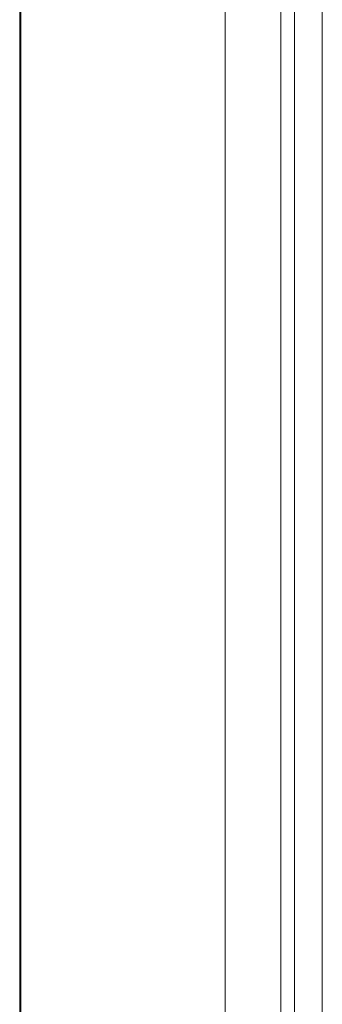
# Model space of a CAD drawing. Header units: millimetres. Extents: x -90830 to 24172, y -102460 to 73669.
# Tile 169 of 198: x 3762.59 to 3768.57, y 52302.66 to 52322.08. Entities that reach past the tile are written whole.
import ezdxf

# ---------------------------------------------------------------- set-up
doc = ezdxf.new("R2010")
doc.units = ezdxf.units.MM
doc.layers.add('at_Entity', color=253, linetype='Continuous', lineweight=9)

msp = doc.modelspace()

# ---------------------------------------------------------------- linework, layer by layer
at = {"layer": 'at_Entity'}
for p, q in [((3767.748, 52337.034), (3767.748, 52267.372)), ((3768.019, 52337.034), (3768.019, 52267.372)), ((3768.569, 52336.951), (3768.569, 52267.454)), ((3762.594, 52275.739), (3762.594, 52328.879)), ((3762.616, 52275.739), (3762.616, 52328.879)), ((3766.654, 52328.915), (3766.654, 52275.702))]:
    msp.add_line(p, q, dxfattribs=at)

doc.saveas('drawing.dxf')
